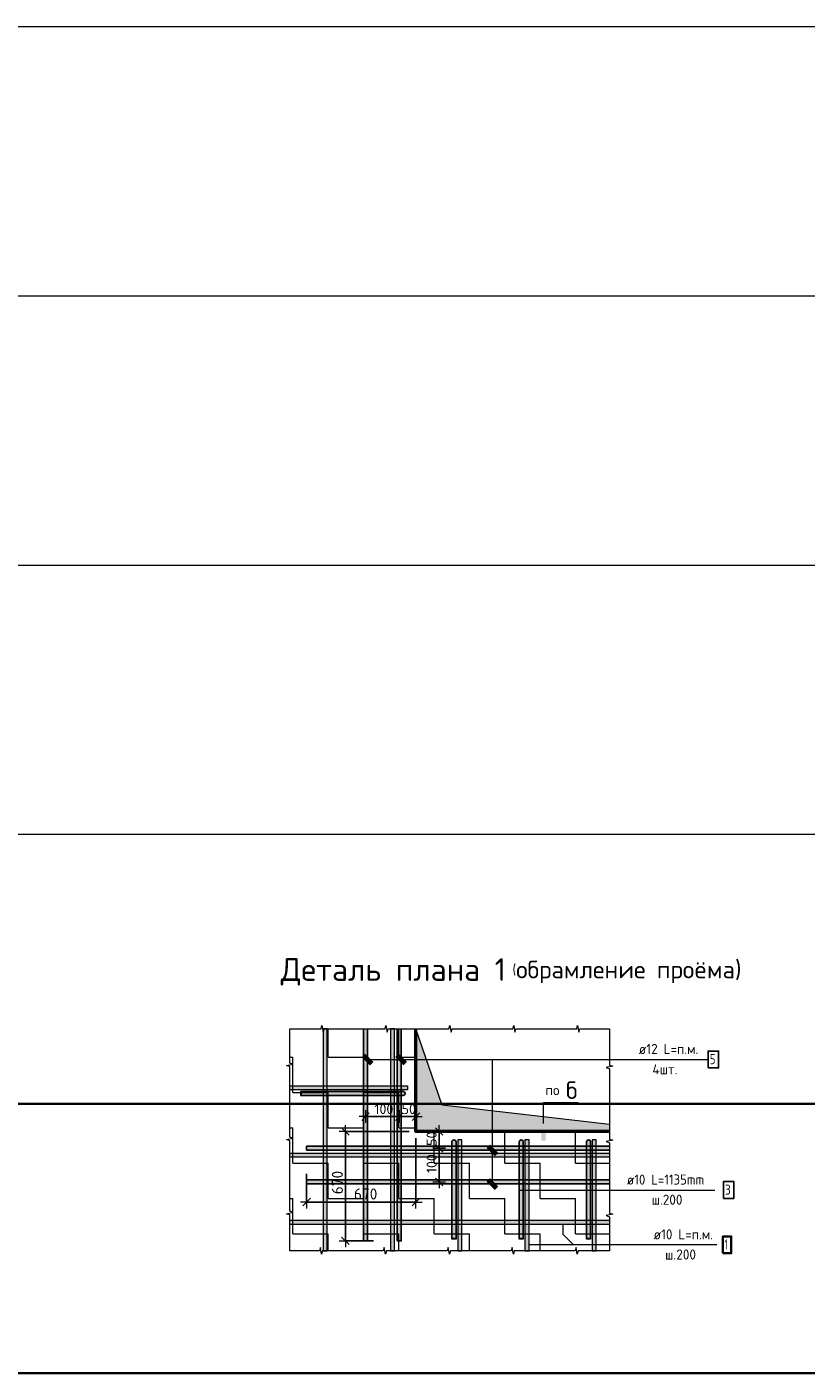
# Model space of a CAD drawing. Header units: metres. Extents: x -38 to 99, y -15 to 21.
# Tile 43 of 48: x 73.02 to 75.34, y 7.67 to 11.67. Entities that reach past the tile are written whole.
import ezdxf

# ---------------------------------------------------------------- set-up
doc = ezdxf.new("R2010")
doc.units = ezdxf.units.M
doc.header["$PDMODE"] = 65
doc.layers.add('XR$4$_3898', color=7, linetype='Continuous')
for name, color, linetype, lineweight in [('XR$4$Арм. стержнями нижней зоны', 180, 'Continuous', 35), ('XR$4$Арм.стержн. Арматура края', 96, 'Continuous', 35), ('XR$4$Арм.стержн. Доп. арматура', 180, 'Continuous', 35), ('XR$4$Размерная линия_ общее', 7, 'Continuous', 13), ('XR$4$Текст_ общее_1', 7, 'Continuous', 13)]:
    doc.layers.add(name, color=color, linetype=linetype, lineweight=lineweight)
doc.styles.add('ISOCPEUR', font='txt')
doc.dimstyles.new('DIMSTYLE_14', dxfattribs={"dimtxt": 0.033, "dimasz": 0.0375, "dimexe": 0, "dimexo": 0, "dimgap": 0.0165, "dimtad": 2, "dimdec": 0, "dimlfac": 1000, "dimrnd": 1, "dimzin": 12, "dimdsep": 46, "dimtxsty": 'ISOCPEUR', "dimblk1": 'ALL_ML_STRICH', "dimblk2": 'ALL_ML_STRICH', "dimsah": 1, "dimcen": 0, "dimclrd": 7, "dimclre": 256, "dimclrt": 7, "dimadec": 0, "dimazin": 0, "dimtfac": 1, "dimtdec": 0, "dimtix": 1, "dimtmove": 2, "dimatfit": 3, "dimfxl": 0, "dimtzin": 0, "dimlwd": 0, "dimlwe": -3, "dimarcsym": 0})
doc.dimstyles.new('DIMSTYLE_23', dxfattribs={"dimtxt": 0.03, "dimasz": 0.0375, "dimexe": 0, "dimexo": 1e-06, "dimgap": 0.015, "dimtad": 2, "dimdec": 0, "dimlfac": 1000, "dimrnd": 1, "dimzin": 12, "dimdsep": 46, "dimtxsty": 'ISOCPEUR', "dimblk1": 'ALL_ML_STRICH', "dimblk2": 'ALL_ML_STRICH', "dimsah": 1, "dimcen": 0, "dimse1": 1, "dimse2": 1, "dimclrd": 7, "dimclre": 256, "dimclrt": 7, "dimadec": 0, "dimazin": 0, "dimtfac": 1, "dimtdec": 0, "dimtix": 1, "dimtmove": 2, "dimatfit": 3, "dimfxl": 0, "dimtvp": 1.2, "dimtzin": 0, "dimlwd": 0, "dimlwe": -3, "dimarcsym": 0})
doc.dimstyles.new('DIMSTYLE_24', dxfattribs={"dimtxt": 0.03, "dimasz": 0.0375, "dimexe": 0, "dimexo": 1e-06, "dimgap": 0.015, "dimtad": 2, "dimdec": 0, "dimlfac": 1000, "dimrnd": 1, "dimzin": 12, "dimdsep": 46, "dimtxsty": 'ISOCPEUR', "dimblk1": 'ALL_ML_STRICH', "dimblk2": 'ALL_ML_STRICH', "dimsah": 1, "dimcen": 0, "dimse1": 1, "dimse2": 1, "dimclrd": 7, "dimclre": 256, "dimclrt": 7, "dimadec": 0, "dimazin": 0, "dimtfac": 1, "dimtdec": 0, "dimtix": 1, "dimtmove": 2, "dimatfit": 3, "dimfxl": 0, "dimtzin": 0, "dimlwd": 0, "dimlwe": -3, "dimarcsym": 0})
doc.dimstyles.new('DIMSTYLE_25', dxfattribs={"dimtxt": 0.03, "dimasz": 0.0375, "dimexe": 0, "dimexo": 1e-06, "dimgap": 0.015, "dimtad": 2, "dimdec": 0, "dimlfac": 1000, "dimrnd": 1, "dimzin": 12, "dimdsep": 46, "dimtxsty": 'ISOCPEUR', "dimblk1": 'ALL_ML_STRICH', "dimblk2": 'ALL_ML_STRICH', "dimsah": 1, "dimcen": 0, "dimse1": 1, "dimse2": 1, "dimclrd": 7, "dimclre": 256, "dimclrt": 7, "dimadec": 0, "dimazin": 0, "dimtfac": 1, "dimtdec": 0, "dimtix": 1, "dimtmove": 2, "dimatfit": 3, "dimfxl": 0, "dimtvp": 1.2, "dimtzin": 0, "dimlwd": 0, "dimlwe": -3, "dimarcsym": 0})
doc.dimstyles.new('DIMSTYLE_26', dxfattribs={"dimtxt": 0.03, "dimasz": 0.0375, "dimexe": 0, "dimexo": 1e-06, "dimgap": 0.015, "dimtad": 2, "dimdec": 0, "dimlfac": 1000, "dimrnd": 1, "dimzin": 12, "dimdsep": 46, "dimtxsty": 'ISOCPEUR', "dimblk1": 'ALL_ML_STRICH', "dimblk2": 'ALL_ML_STRICH', "dimsah": 1, "dimcen": 0, "dimse1": 1, "dimse2": 1, "dimclrd": 7, "dimclre": 256, "dimclrt": 7, "dimadec": 0, "dimazin": 0, "dimtfac": 1, "dimtdec": 0, "dimtix": 1, "dimtmove": 2, "dimatfit": 3, "dimfxl": 0, "dimtzin": 0, "dimlwd": 0, "dimlwe": -3, "dimarcsym": 0})

# ---------------------------------------------------------------- blocks, each defined once
blk = doc.blocks.new('СЛОЖНЫЙ_ОБЪЕКТ_12')
at = {"linetype": 'Continuous', "lineweight": 13, "transparency": 33554687}
blk.add_hatch(color=7, dxfattribs=at).paths.add_polyline_path([(74.1174, 8.0346), (74.1174, 8.6946), (74.1054, 8.6946), (74.1054, 8.0346)])
at = {"color": 7, "linetype": 'Continuous', "lineweight": 13, "transparency": 33554687}
blk.add_lwpolyline([(74.1174, 8.0346), (74.1174, 8.6946), (74.1054, 8.6946), (74.1054, 8.0346), (74.1174, 8.0346)], close=True, dxfattribs=at)
blk = doc.blocks.new('СЛОЖНЫЙ_ОБЪЕКТ_13')
at = {"linetype": 'Continuous', "lineweight": 13, "transparency": 33554687}
blk.add_hatch(color=7, dxfattribs=at).paths.add_polyline_path([(73.9174, 8.0346), (73.9174, 8.6946), (73.9054, 8.6946), (73.9054, 8.0346)])
at = {"color": 7, "linetype": 'Continuous', "lineweight": 13, "transparency": 33554687}
blk.add_lwpolyline([(73.9174, 8.0346), (73.9174, 8.6946), (73.9054, 8.6946), (73.9054, 8.0346), (73.9174, 8.0346)], close=True, dxfattribs=at)
blk = doc.blocks.new('ЭЛЕМЕНТ_УЗОРА_6')
at = {"color": 7, "linetype": 'Continuous', "lineweight": 13, "transparency": 33554687}
for p, q in [((73.8064, 8.6946), (73.8064, 8.6946)), ((74.7564, 8.6946), (74.7564, 8.6946)), ((73.8064, 8.0346), (73.8064, 8.0346)), ((74.7564, 8.0346), (74.7564, 8.0346)), ((74.7564, 8.0346), (74.7564, 8.0346))]:
    blk.add_line(p, q, dxfattribs=at)
for points in [[(73.8064, 8.4746), (73.8064, 8.5822), (73.7964, 8.5853), (73.8164, 8.5894), (73.8064, 8.593), (73.8064, 8.6946), (73.8064, 8.6946)], [(73.8064, 8.6946), (73.8993, 8.6946), (73.9019, 8.7046), (73.9056, 8.6846), (73.9086, 8.6946), (73.9964, 8.6946)], [(73.9964, 8.6946), (74.0893, 8.6946), (74.0919, 8.7046), (74.0956, 8.6846), (74.0986, 8.6946), (74.1864, 8.6946)], [(74.1864, 8.6946), (74.2793, 8.6946), (74.2819, 8.7046), (74.2856, 8.6846), (74.2886, 8.6946), (74.3764, 8.6946)], [(74.3764, 8.6946), (74.4693, 8.6946), (74.4719, 8.7046), (74.4756, 8.6846), (74.4786, 8.6946), (74.5664, 8.6946)], [(74.5664, 8.6946), (74.6593, 8.6946), (74.6619, 8.7046), (74.6656, 8.6846), (74.6686, 8.6946), (74.7564, 8.6946)], [(74.7564, 8.6946), (74.7564, 8.6946), (74.7564, 8.587), (74.7664, 8.5839), (74.7464, 8.5798), (74.7564, 8.5762), (74.7564, 8.4746)], [(73.8064, 8.2546), (73.8064, 8.3622), (73.7964, 8.3653), (73.8164, 8.3694), (73.8064, 8.373), (73.8064, 8.4746)], [(74.7564, 8.4746), (74.7564, 8.367), (74.7664, 8.3639), (74.7464, 8.3598), (74.7564, 8.3562), (74.7564, 8.2546)], [(73.8064, 8.0346), (73.8064, 8.0346), (73.8064, 8.1422), (73.7964, 8.1453), (73.8164, 8.1494), (73.8064, 8.153), (73.8064, 8.2546)], [(74.7564, 8.2546), (74.7564, 8.147), (74.7664, 8.1439), (74.7464, 8.1398), (74.7564, 8.1362), (74.7564, 8.0346)], [(73.9964, 8.0346), (73.9035, 8.0346), (73.9008, 8.0246), (73.8972, 8.0446), (73.8942, 8.0346), (73.8064, 8.0346)], [(74.1864, 8.0346), (74.0935, 8.0346), (74.0908, 8.0246), (74.0872, 8.0446), (74.0842, 8.0346), (73.9964, 8.0346)], [(74.3764, 8.0346), (74.2835, 8.0346), (74.2808, 8.0246), (74.2772, 8.0446), (74.2742, 8.0346), (74.1864, 8.0346)], [(74.5664, 8.0346), (74.4735, 8.0346), (74.4708, 8.0246), (74.4672, 8.0446), (74.4642, 8.0346), (74.3764, 8.0346)], [(74.7564, 8.0346), (74.6635, 8.0346), (74.6608, 8.0246), (74.6572, 8.0446), (74.6542, 8.0346), (74.5664, 8.0346)]]:
    blk.add_lwpolyline(points, dxfattribs=at)
blk = doc.blocks.new('СЛОЖНЫЙ_ОБЪЕКТ_14')
at = {"linetype": 'Continuous', "lineweight": 13, "transparency": 33554687}
blk.add_hatch(color=7, dxfattribs=at).paths.add_polyline_path([(73.8064, 8.3256), (74.7564, 8.3256), (74.7564, 8.3136), (73.8064, 8.3136)], flags=16)
at = {"color": 7, "linetype": 'Continuous', "lineweight": 13, "transparency": 33554687}
blk.add_lwpolyline([(73.8064, 8.3256), (74.7564, 8.3256), (74.7564, 8.3136), (73.8064, 8.3136), (73.8064, 8.3256)], close=True, dxfattribs=at)
blk = doc.blocks.new('СЛОЖНЫЙ_ОБЪЕКТ_15')
at = {"linetype": 'Continuous', "lineweight": 13, "transparency": 33554687}
blk.add_hatch(color=7, dxfattribs=at).paths.add_polyline_path([(73.8064, 8.1256), (74.7564, 8.1256), (74.7564, 8.1136), (73.8064, 8.1136)], flags=16)
at = {"color": 7, "linetype": 'Continuous', "lineweight": 13, "transparency": 33554687}
blk.add_lwpolyline([(73.8064, 8.1256), (74.7564, 8.1256), (74.7564, 8.1136), (73.8064, 8.1136), (73.8064, 8.1256)], close=True, dxfattribs=at)
blk = doc.blocks.new('СЛОЖНЫЙ_ОБЪЕКТ_16')
at = {"linetype": 'Continuous', "lineweight": 25, "transparency": 33554687}
blk.add_hatch(color=8, dxfattribs=at).paths.add_polyline_path([(73.8564, 8.3336), (74.7564, 8.3336), (74.7564, 8.3456), (73.8564, 8.3456)])
at = {"color": 7, "linetype": 'Continuous', "lineweight": 25, "transparency": 33554687}
blk.add_line((73.8564, 8.3336), (74.7564, 8.3336), dxfattribs=at)
blk.add_lwpolyline([(74.7564, 8.3456), (73.8564, 8.3456), (73.8564, 8.3336)], dxfattribs=at)
blk = doc.blocks.new('СЛОЖНЫЙ_ОБЪЕКТ_17')
at = {"linetype": 'Continuous', "lineweight": 25, "true_color": 0x5f5f5f, "transparency": 33554687}
blk.add_hatch(color=251, dxfattribs=at).paths.add_polyline_path([(74.1254, 8.0646), (74.1254, 8.6946), (74.1374, 8.6946), (74.1374, 8.0646)], flags=16)
at = {"color": 7, "linetype": 'Continuous', "lineweight": 25, "transparency": 33554687}
blk.add_line((74.1254, 8.0646), (74.1254, 8.6946), dxfattribs=at)
blk.add_lwpolyline([(74.1374, 8.6946), (74.1374, 8.0646), (74.1254, 8.0646)], dxfattribs=at)
blk = doc.blocks.new('СЛОЖНЫЙ_ОБЪЕКТ_18')
at = {"linetype": 'Continuous', "lineweight": 13, "true_color": 0xc5c5c5, "transparency": 33554687}
for points in [[(73.8404, 8.4966), (73.8404, 8.5086), (73.8384, 8.5086), (73.8384, 8.4966)], [(74.1458, 8.4971), (74.1469, 8.4977), (74.1478, 8.4986), (74.1486, 8.4996), (74.1491, 8.5007), (74.1493, 8.502), (74.1493, 8.5032), (74.1491, 8.5045), (74.1486, 8.5056), (74.1478, 8.5066), (74.1469, 8.5075), (74.1458, 8.5081), (74.1446, 8.5085), (74.1434, 8.5086), (73.8404, 8.5086), (73.8404, 8.4966), (74.1434, 8.4966), (74.1446, 8.4967)]]:
    blk.add_hatch(color=9, dxfattribs=at).paths.add_polyline_path(points)
at = {"color": 7, "linetype": 'Continuous', "lineweight": 13, "transparency": 33554687}
blk.add_lwpolyline([(73.8404, 8.4966), (73.8404, 8.5086), (73.8384, 8.5086), (73.8384, 8.4966), (73.8404, 8.4966)], close=True, dxfattribs=at)
at = {"color": 7, "linetype": 'Continuous', "lineweight": 25, "transparency": 33554687}
blk.add_lwpolyline([(74.1434, 8.5086), (73.8404, 8.5086), (73.8404, 8.4966), (74.1434, 8.4966)], dxfattribs=at)
blk.add_arc((74.1434, 8.5026), 0.006, 270, 90, dxfattribs=at)
blk = doc.blocks.new('СЛОЖНЫЙ_ОБЪЕКТ_19')
at = {"linetype": 'Continuous', "lineweight": 13, "transparency": 33554687}
blk.add_hatch(color=7, dxfattribs=at).paths.add_polyline_path([(73.8064, 8.5256), (74.1564, 8.5256), (74.1564, 8.5136), (73.8064, 8.5136)], flags=16)
at = {"color": 7, "linetype": 'Continuous', "lineweight": 13, "transparency": 33554687}
blk.add_lwpolyline([(73.8064, 8.5256), (74.1564, 8.5256), (74.1564, 8.5136), (73.8064, 8.5136), (73.8064, 8.5256)], close=True, dxfattribs=at)
blk = doc.blocks.new('СЛОЖНЫЙ_ОБЪЕКТ_20')
at = {"linetype": 'Continuous', "lineweight": 13, "true_color": 0xc5c5c5, "transparency": 33554687}
for points in [[(74.2889, 8.361), (74.2895, 8.3621), (74.2904, 8.3631), (74.2914, 8.3638), (74.2925, 8.3643), (74.2938, 8.3646), (74.295, 8.3646), (74.2962, 8.3643), (74.2974, 8.3638), (74.2984, 8.3631), (74.2992, 8.3621), (74.2999, 8.361), (74.3002, 8.3598), (74.3004, 8.3586), (74.3004, 8.0716), (74.2884, 8.0716), (74.2884, 8.3586), (74.2885, 8.3598)], [(74.2884, 8.0716), (74.3004, 8.0716), (74.3004, 8.0696), (74.2884, 8.0696)]]:
    blk.add_hatch(color=9, dxfattribs=at).paths.add_polyline_path(points, flags=16)
at = {"color": 7, "linetype": 'Continuous', "lineweight": 25, "transparency": 33554687}
blk.add_lwpolyline([(74.3004, 8.3586), (74.3004, 8.0716), (74.2884, 8.0716), (74.2884, 8.3586)], dxfattribs=at)
at = {"color": 7, "linetype": 'Continuous', "lineweight": 13, "transparency": 33554687}
blk.add_lwpolyline([(74.2884, 8.0716), (74.3004, 8.0716), (74.3004, 8.0696), (74.2884, 8.0696), (74.2884, 8.0716)], close=True, dxfattribs=at)
at = {"color": 7, "linetype": 'Continuous', "lineweight": 25, "transparency": 33554687}
blk.add_arc((74.2944, 8.3586), 0.006, 0, 180, dxfattribs=at)
blk = doc.blocks.new('СЛОЖНЫЙ_ОБЪЕКТ_21')
at = {"linetype": 'Continuous', "lineweight": 13, "true_color": 0xc5c5c5, "transparency": 33554687}
for points in [[(74.4889, 8.361), (74.4895, 8.3621), (74.4904, 8.3631), (74.4914, 8.3638), (74.4925, 8.3643), (74.4938, 8.3646), (74.495, 8.3646), (74.4962, 8.3643), (74.4974, 8.3638), (74.4984, 8.3631), (74.4992, 8.3621), (74.4999, 8.361), (74.5002, 8.3598), (74.5004, 8.3586), (74.5004, 8.0716), (74.4884, 8.0716), (74.4884, 8.3586), (74.4885, 8.3598)], [(74.4884, 8.0716), (74.5004, 8.0716), (74.5004, 8.0696), (74.4884, 8.0696)]]:
    blk.add_hatch(color=9, dxfattribs=at).paths.add_polyline_path(points, flags=16)
at = {"color": 7, "linetype": 'Continuous', "lineweight": 25, "transparency": 33554687}
blk.add_lwpolyline([(74.5004, 8.3586), (74.5004, 8.0716), (74.4884, 8.0716), (74.4884, 8.3586)], dxfattribs=at)
at = {"color": 7, "linetype": 'Continuous', "lineweight": 13, "transparency": 33554687}
blk.add_lwpolyline([(74.4884, 8.0716), (74.5004, 8.0716), (74.5004, 8.0696), (74.4884, 8.0696), (74.4884, 8.0716)], close=True, dxfattribs=at)
at = {"color": 7, "linetype": 'Continuous', "lineweight": 25, "transparency": 33554687}
blk.add_arc((74.4944, 8.3586), 0.006, 0, 180, dxfattribs=at)
blk = doc.blocks.new('СЛОЖНЫЙ_ОБЪЕКТ_22')
at = {"linetype": 'Continuous', "lineweight": 13, "transparency": 33554687}
blk.add_hatch(color=7, dxfattribs=at).paths.add_polyline_path([(74.3174, 8.0346), (74.3174, 8.3646), (74.3054, 8.3646), (74.3054, 8.0346)])
at = {"color": 7, "linetype": 'Continuous', "lineweight": 13, "transparency": 33554687}
blk.add_lwpolyline([(74.3174, 8.0346), (74.3174, 8.3646), (74.3054, 8.3646), (74.3054, 8.0346), (74.3174, 8.0346)], close=True, dxfattribs=at)
blk = doc.blocks.new('СЛОЖНЫЙ_ОБЪЕКТ_23')
at = {"linetype": 'Continuous', "lineweight": 13, "transparency": 33554687}
blk.add_hatch(color=7, dxfattribs=at).paths.add_polyline_path([(74.5174, 8.0346), (74.5174, 8.3646), (74.5054, 8.3646), (74.5054, 8.0346)])
at = {"color": 7, "linetype": 'Continuous', "lineweight": 13, "transparency": 33554687}
blk.add_lwpolyline([(74.5174, 8.0346), (74.5174, 8.3646), (74.5054, 8.3646), (74.5054, 8.0346), (74.5174, 8.0346)], close=True, dxfattribs=at)
blk = doc.blocks.new('СЛОЖНЫЙ_ОБЪЕКТ_24')
at = {"linetype": 'Continuous', "lineweight": 13, "true_color": 0xc5c5c5, "transparency": 33554687}
for points in [[(74.6889, 8.361), (74.6895, 8.3621), (74.6904, 8.3631), (74.6914, 8.3638), (74.6925, 8.3643), (74.6938, 8.3646), (74.695, 8.3646), (74.6962, 8.3643), (74.6974, 8.3638), (74.6984, 8.3631), (74.6992, 8.3621), (74.6999, 8.361), (74.7002, 8.3598), (74.7004, 8.3586), (74.7004, 8.0716), (74.6884, 8.0716), (74.6884, 8.3586), (74.6885, 8.3598)], [(74.6884, 8.0716), (74.7004, 8.0716), (74.7004, 8.0696), (74.6884, 8.0696)]]:
    blk.add_hatch(color=9, dxfattribs=at).paths.add_polyline_path(points, flags=16)
at = {"color": 7, "linetype": 'Continuous', "lineweight": 25, "transparency": 33554687}
blk.add_lwpolyline([(74.7004, 8.3586), (74.7004, 8.0716), (74.6884, 8.0716), (74.6884, 8.3586)], dxfattribs=at)
at = {"color": 7, "linetype": 'Continuous', "lineweight": 13, "transparency": 33554687}
blk.add_lwpolyline([(74.6884, 8.0716), (74.7004, 8.0716), (74.7004, 8.0696), (74.6884, 8.0696), (74.6884, 8.0716)], close=True, dxfattribs=at)
at = {"color": 7, "linetype": 'Continuous', "lineweight": 25, "transparency": 33554687}
blk.add_arc((74.6944, 8.3586), 0.006, 0, 180, dxfattribs=at)
blk = doc.blocks.new('СЛОЖНЫЙ_ОБЪЕКТ_25')
at = {"linetype": 'Continuous', "lineweight": 13, "transparency": 33554687}
blk.add_hatch(color=7, dxfattribs=at).paths.add_polyline_path([(74.7174, 8.0346), (74.7174, 8.3646), (74.7054, 8.3646), (74.7054, 8.0346)])
at = {"color": 7, "linetype": 'Continuous', "lineweight": 13, "transparency": 33554687}
blk.add_lwpolyline([(74.7174, 8.0346), (74.7174, 8.3646), (74.7054, 8.3646), (74.7054, 8.0346), (74.7174, 8.0346)], close=True, dxfattribs=at)
blk = doc.blocks.new('СЛОЖНЫЙ_ОБЪЕКТ_26')
at = {"linetype": 'Continuous', "lineweight": 25, "true_color": 0x5f5f5f, "transparency": 33554687}
blk.add_hatch(color=251, dxfattribs=at).paths.add_polyline_path([(74.0254, 8.0646), (74.0254, 8.6946), (74.0374, 8.6946), (74.0374, 8.0646)], flags=16)
at = {"color": 7, "linetype": 'Continuous', "lineweight": 25, "transparency": 33554687}
blk.add_line((74.0254, 8.0646), (74.0254, 8.6946), dxfattribs=at)
blk.add_lwpolyline([(74.0374, 8.6946), (74.0374, 8.0646), (74.0254, 8.0646)], dxfattribs=at)
blk = doc.blocks.new('СЛОЖНЫЙ_ОБЪЕКТ_27')
at = {"linetype": 'Continuous', "lineweight": 25, "transparency": 33554687}
blk.add_hatch(color=8, dxfattribs=at).paths.add_polyline_path([(73.8564, 8.2336), (74.7564, 8.2336), (74.7564, 8.2456), (73.8564, 8.2456)])
at = {"color": 7, "linetype": 'Continuous', "lineweight": 25, "transparency": 33554687}
blk.add_line((73.8564, 8.2336), (74.7564, 8.2336), dxfattribs=at)
blk.add_lwpolyline([(74.7564, 8.2456), (73.8564, 8.2456), (73.8564, 8.2336)], dxfattribs=at)
blk = doc.blocks.new('ALL_ML_STRICH')
at = {"color": 0, "linetype": 'ByBlock', "lineweight": -2}
for p, q in [((-1, 0), (0.5, 0)), ((-0.3, -0.3), (0.3, 0.3)), ((0, -0.5), (0, 0.5))]:
    blk.add_line(p, q, dxfattribs=at)
blk = doc.blocks.new('*D180')
at = {"layer": 'DEFPOINTS', "color": 7, "linetype": 'Continuous', "lineweight": 13, "transparency": 33554687}
for p in [(74.2236, 8.3896), (74.2503, 8.3896), (74.2214, 8.3396)]:
    blk.add_point(p, dxfattribs=at)
at = {"layer": 'XR$4$Размерная линия_ общее', "color": 7, "linetype": 'Continuous', "lineweight": -2, "transparency": 33554687}
blk.add_line((74.2503, 8.3896), (74.2503, 8.3396), dxfattribs=at)
at = {"layer": 'XR$4$Размерная линия_ общее', "color": 7, "linetype": 'Continuous', "lineweight": 13, "transparency": 33554687, "xscale": 0.0375, "yscale": 0.0375, "zscale": 0.0375}
for p, rotation in [((74.2503, 8.3896), 90), ((74.2503, 8.3396), 270)]:
    blk.add_blockref('ALL_ML_STRICH', p, dxfattribs=dict(at, rotation=rotation))
at = {"layer": 'XR$4$Размерная линия_ общее', "color": 7, "linetype": 'Continuous', "lineweight": 13, "transparency": 33554687, "insert": (74.2278, 8.3682), "char_height": 0.03, "width": 0.06, "attachment_point": 5, "rotation": 90, "style": 'ISOCPEUR'}
blk.add_mtext('\\A1;{50}', dxfattribs=at)
blk = doc.blocks.new('*D181')
at = {"layer": 'DEFPOINTS', "color": 7, "linetype": 'Continuous', "lineweight": 13, "transparency": 33554687}
for p in [(74.2214, 8.3396), (74.2503, 8.3396), (74.2236, 8.2396)]:
    blk.add_point(p, dxfattribs=at)
at = {"layer": 'XR$4$Размерная линия_ общее', "color": 7, "linetype": 'Continuous', "lineweight": -2, "transparency": 33554687}
blk.add_line((74.2503, 8.3396), (74.2503, 8.2396), dxfattribs=at)
at = {"layer": 'XR$4$Размерная линия_ общее', "color": 7, "linetype": 'Continuous', "lineweight": 13, "transparency": 33554687, "xscale": 0.0375, "yscale": 0.0375, "zscale": 0.0375}
for p, rotation in [((74.2503, 8.3396), 90), ((74.2503, 8.2396), 270)]:
    blk.add_blockref('ALL_ML_STRICH', p, dxfattribs=dict(at, rotation=rotation))
at = {"layer": 'XR$4$Размерная линия_ общее', "color": 7, "linetype": 'Continuous', "lineweight": 13, "transparency": 33554687, "insert": (74.2278, 8.2941), "char_height": 0.03, "width": 0.09, "attachment_point": 5, "rotation": 90, "style": 'ISOCPEUR'}
blk.add_mtext('\\A1;{100}', dxfattribs=at)
blk = doc.blocks.new('*D182')
at = {"layer": 'DEFPOINTS', "color": 7, "linetype": 'Continuous', "lineweight": 13, "transparency": 33554687}
for p in [(74.1314, 8.4706), (74.1814, 8.4729), (74.1814, 8.4337)]:
    blk.add_point(p, dxfattribs=at)
at = {"layer": 'XR$4$Размерная линия_ общее', "color": 7, "linetype": 'Continuous', "lineweight": -2, "transparency": 33554687}
blk.add_line((74.1814, 8.4337), (74.1314, 8.4337), dxfattribs=at)
at = {"layer": 'XR$4$Размерная линия_ общее', "color": 7, "linetype": 'Continuous', "lineweight": 13, "transparency": 33554687, "xscale": 0.0375, "yscale": 0.0375, "zscale": 0.0375}
for p, rotation in [((74.1314, 8.4337), 180), ((74.1814, 8.4337), 360)]:
    blk.add_blockref('ALL_ML_STRICH', p, dxfattribs=dict(at, rotation=rotation))
at = {"layer": 'XR$4$Размерная линия_ общее', "color": 7, "linetype": 'Continuous', "lineweight": 13, "transparency": 33554687, "insert": (74.16, 8.4562), "char_height": 0.03, "width": 0.06, "attachment_point": 5, "style": 'ISOCPEUR'}
blk.add_mtext('\\A1;{50}', dxfattribs=at)
blk = doc.blocks.new('*D183')
at = {"layer": 'DEFPOINTS', "color": 7, "linetype": 'Continuous', "lineweight": 13, "transparency": 33554687}
for p in [(74.0314, 8.4695), (74.1314, 8.4706), (74.1314, 8.4337)]:
    blk.add_point(p, dxfattribs=at)
at = {"layer": 'XR$4$Размерная линия_ общее', "color": 7, "linetype": 'Continuous', "lineweight": -2, "transparency": 33554687}
blk.add_line((74.1314, 8.4337), (74.0314, 8.4337), dxfattribs=at)
at = {"layer": 'XR$4$Размерная линия_ общее', "color": 7, "linetype": 'Continuous', "lineweight": 13, "transparency": 33554687, "xscale": 0.0375, "yscale": 0.0375, "zscale": 0.0375}
for p, rotation in [((74.0314, 8.4337), 180), ((74.1314, 8.4337), 360)]:
    blk.add_blockref('ALL_ML_STRICH', p, dxfattribs=dict(at, rotation=rotation))
at = {"layer": 'XR$4$Размерная линия_ общее', "color": 7, "linetype": 'Continuous', "lineweight": 13, "transparency": 33554687, "insert": (74.0859, 8.4562), "char_height": 0.03, "width": 0.09, "attachment_point": 5, "style": 'ISOCPEUR'}
blk.add_mtext('\\A1;{100}', dxfattribs=at)
blk = doc.blocks.new('*D214')
at = {"layer": 'DEFPOINTS', "color": 7, "linetype": 'Continuous', "lineweight": 13, "transparency": 33554687}
for p in [(74.1814, 8.3896), (73.9717, 8.0646), (74.0754, 8.0646)]:
    blk.add_point(p, dxfattribs=at)
at = {"layer": 'XR$4$Размерная линия_ общее', "color": 253, "linetype": 'Continuous', "lineweight": -2, "true_color": 0xa0a0a0, "transparency": 33554687}
for p, q in [((74.1614, 8.3896), (73.9717, 8.3896)), ((74.0554, 8.0646), (73.9717, 8.0646))]:
    blk.add_line(p, q, dxfattribs=at)
at = {"layer": 'XR$4$Размерная линия_ общее', "color": 7, "linetype": 'Continuous', "lineweight": -2, "transparency": 33554687}
blk.add_line((73.9717, 8.0646), (73.9717, 8.3896), dxfattribs=at)
at = {"layer": 'XR$4$Размерная линия_ общее', "color": 7, "linetype": 'Continuous', "lineweight": 13, "transparency": 33554687, "xscale": 0.0375, "yscale": 0.0375, "zscale": 0.0375}
for p, rotation in [((73.9717, 8.3896), 90), ((73.9717, 8.0646), 270)]:
    blk.add_blockref('ALL_ML_STRICH', p, dxfattribs=dict(at, rotation=rotation))
at = {"layer": 'XR$4$Размерная линия_ общее', "color": 7, "linetype": 'Continuous', "lineweight": 13, "transparency": 33554687, "insert": (73.9312, 8.2031), "char_height": 0.033, "width": 0.00165, "attachment_point": 1, "rotation": 90, "line_spacing_factor": 0.60241, "style": 'ISOCPEUR'}
blk.add_mtext('670', dxfattribs=at)
blk = doc.blocks.new('*D215')
at = {"layer": 'DEFPOINTS', "color": 7, "linetype": 'Continuous', "lineweight": 13, "transparency": 33554687}
for p in [(74.1814, 8.3896), (73.8564, 8.2836), (73.8564, 8.1799)]:
    blk.add_point(p, dxfattribs=at)
at = {"layer": 'XR$4$Размерная линия_ общее', "color": 253, "linetype": 'Continuous', "lineweight": -2, "true_color": 0xa0a0a0, "transparency": 33554687}
for p, q in [((74.1814, 8.3696), (74.1814, 8.1799)), ((73.8564, 8.2636), (73.8564, 8.1799))]:
    blk.add_line(p, q, dxfattribs=at)
at = {"layer": 'XR$4$Размерная линия_ общее', "color": 7, "linetype": 'Continuous', "lineweight": -2, "transparency": 33554687}
blk.add_line((73.8564, 8.1799), (74.1814, 8.1799), dxfattribs=at)
at = {"layer": 'XR$4$Размерная линия_ общее', "color": 7, "linetype": 'Continuous', "lineweight": 13, "transparency": 33554687, "xscale": 0.0375, "yscale": 0.0375, "zscale": 0.0375, "rotation": 180}
blk.add_blockref('ALL_ML_STRICH', (73.8564, 8.1799), dxfattribs=at)
at = {"layer": 'XR$4$Размерная линия_ общее', "color": 7, "linetype": 'Continuous', "lineweight": 13, "transparency": 33554687, "xscale": 0.0375, "yscale": 0.0375, "zscale": 0.0375}
blk.add_blockref('ALL_ML_STRICH', (74.1814, 8.1799), dxfattribs=at)
at = {"layer": 'XR$4$Размерная линия_ общее', "color": 7, "linetype": 'Continuous', "lineweight": 13, "transparency": 33554687, "insert": (73.9969, 8.2204), "char_height": 0.033, "width": 0.00165, "attachment_point": 1, "line_spacing_factor": 0.60241, "style": 'ISOCPEUR'}
blk.add_mtext('670', dxfattribs=at)

msp = doc.modelspace()

# ---------------------------------------------------------------- hatches: boundary and pattern name
at = {"linetype": 'Continuous', "lineweight": 13, "transparency": 33554687}
h = msp.add_hatch(dxfattribs=at)
h.set_pattern_fill('____', scale=0.105, style=0, pattern_type=2)
h.set_pattern_definition([(0, (0.21, 0.21), (0.105, 0.105), [0.105, -0.105]), (90, (0.21, 0.21), (-0.105, 0.105), [0.105, -0.105])])
h.paths.add_polyline_path([(73.8064, 8.6946), (73.8064, 8.0346), (74.7564, 8.0346), (74.7564, 8.3896), (74.1814, 8.3896), (74.1814, 8.6946)], flags=0)
at = {"linetype": 'Continuous', "lineweight": 13, "true_color": 0x696969, "transparency": 33554687}
msp.add_hatch(color=251, dxfattribs=at).paths.add_polyline_path([(74.7564, 8.4106), (74.2596, 8.4678), (74.1814, 8.6946), (74.1814, 8.3896), (74.7564, 8.3896)])
at = {"linetype": 'Continuous', "lineweight": 25, "true_color": 0x000000, "transparency": 33554687}
for points in [[(74.0551, 8.5965), (74.0303, 8.6212), (74.0197, 8.6106), (74.0445, 8.5859)], [(74.1551, 8.5965), (74.1303, 8.6212), (74.1197, 8.6106), (74.1445, 8.5859)], [(74.4014, 8.3513), (74.3908, 8.3407), (74.4155, 8.3159), (74.4261, 8.3265)], [(74.4014, 8.2513), (74.3908, 8.2407), (74.4155, 8.2159), (74.4261, 8.2265)]]:
    msp.add_hatch(color=18, dxfattribs=at).paths.add_polyline_path(points)
msp.add_hatch(color=18, dxfattribs=at).paths.add_polyline_path([(74.5669, 8.4111), (74.5669, 8.4107), (74.5669, 8.3619), (74.5544, 8.3619), (74.5544, 8.4107), (74.5544, 8.4111), (74.5545, 8.4114), (74.5546, 8.4118), (74.5548, 8.4122), (74.555, 8.4125), (74.5552, 8.4128), (74.5555, 8.413), (74.5559, 8.4132), (74.5562, 8.4134), (74.5566, 8.4135), (74.5569, 8.4136), (74.5573, 8.4136), (74.564, 8.4136), (74.5644, 8.4136), (74.5648, 8.4135), (74.5651, 8.4134), (74.5655, 8.4132), (74.5658, 8.413), (74.5661, 8.4128), (74.5663, 8.4125), (74.5665, 8.4122), (74.5667, 8.4118), (74.5668, 8.4114)], flags=16)

# ---------------------------------------------------------------- linework, layer by layer
at = {"color": 7, "linetype": 'Continuous', "lineweight": 13, "transparency": 33554687}
for p, q in [((86.4198, 11.6717), (67.9198, 11.6717)), ((86.4198, 10.8717), (67.9198, 10.8717)), ((86.4198, 10.0717), (67.9198, 10.0717)), ((86.4198, 9.2717), (67.9198, 9.2717)), ((74.0374, 8.6036), (75.0477, 8.6036)), ((74.4084, 8.2336), (74.4084, 8.6036)), ((86.4198, 8.4717), (67.9198, 8.4717)), ((74.5174, 8.0534), (75.0757, 8.0534))]:
    msp.add_line(p, q, dxfattribs=at)
at = {"color": 7, "linetype": 'Continuous', "lineweight": 35, "transparency": 33554687}
for p, q in [((67.9198, 8.4717), (86.4198, 8.4717)), ((67.9198, 7.6717), (86.4198, 7.6717))]:
    msp.add_line(p, q, dxfattribs=at)
at = {"color": 7, "linetype": 'Continuous', "lineweight": 13, "transparency": 33554687}
for points in [[(74.7564, 8.4106), (74.2596, 8.4678), (74.1814, 8.6946)], [(74.5607, 8.4136), (74.5607, 8.4756), (74.6635, 8.4756)], [(75.0692, 8.2143), (74.6603, 8.2143), (74.4884, 8.2143)], [(74.649, 8.0534), (74.6186, 8.0838), (74.6186, 8.1136)]]:
    msp.add_lwpolyline(points, dxfattribs=at)
at = {"layer": 'XR$4$_3898', "color": 7, "linetype": 'Continuous', "lineweight": 50, "transparency": 33554687}
msp.add_lwpolyline([(74.7564, 8.3896), (74.1814, 8.3896), (74.1814, 8.6946)], dxfattribs=at)
at = {"layer": 'XR$4$Арм. стержнями нижней зоны', "color": 7, "linetype": 'Continuous', "lineweight": 35, "transparency": 33554687}
msp.add_lwpolyline([(75.0935, 8.028), (75.1185, 8.028), (75.1185, 8.078), (75.0935, 8.078), (75.0935, 8.028)], dxfattribs=at)
at = {"layer": 'XR$4$Арм.стержн. Арматура края', "color": 7, "linetype": 'Continuous', "lineweight": 25, "transparency": 33554687}
msp.add_lwpolyline([(75.0953, 8.1907), (75.1263, 8.1907), (75.1263, 8.2407), (75.0953, 8.2407), (75.0953, 8.1907)], dxfattribs=at)
at = {"layer": 'XR$4$Арм.стержн. Доп. арматура', "color": 7, "linetype": 'Continuous', "lineweight": 25, "transparency": 33554687}
msp.add_lwpolyline([(75.0497, 8.5786), (75.0807, 8.5786), (75.0807, 8.6286), (75.0497, 8.6286), (75.0497, 8.5786)], dxfattribs=at)

# ---------------------------------------------------------------- block references
at = {"color": 7, "linetype": 'Continuous', "lineweight": 13, "transparency": 33554687}
for name in ['ЭЛЕМЕНТ_УЗОРА_6', 'СЛОЖНЫЙ_ОБЪЕКТ_13', 'СЛОЖНЫЙ_ОБЪЕКТ_12', 'СЛОЖНЫЙ_ОБЪЕКТ_19', 'СЛОЖНЫЙ_ОБЪЕКТ_18', 'СЛОЖНЫЙ_ОБЪЕКТ_20', 'СЛОЖНЫЙ_ОБЪЕКТ_22', 'СЛОЖНЫЙ_ОБЪЕКТ_21', 'СЛОЖНЫЙ_ОБЪЕКТ_23', 'СЛОЖНЫЙ_ОБЪЕКТ_24', 'СЛОЖНЫЙ_ОБЪЕКТ_25', 'СЛОЖНЫЙ_ОБЪЕКТ_14', 'СЛОЖНЫЙ_ОБЪЕКТ_15']:
    msp.add_blockref(name, (0, 0), dxfattribs=at)
at = {"color": 7, "linetype": 'Continuous', "lineweight": 25, "transparency": 33554687}
for name in ['СЛОЖНЫЙ_ОБЪЕКТ_26', 'СЛОЖНЫЙ_ОБЪЕКТ_17', 'СЛОЖНЫЙ_ОБЪЕКТ_16', 'СЛОЖНЫЙ_ОБЪЕКТ_27']:
    msp.add_blockref(name, (0, 0), dxfattribs=at)

# ---------------------------------------------------------------- texts
at = {"color": 7, "linetype": 'Continuous', "lineweight": 13, "transparency": 33554687, "insert": (74.6135, 8.5124), "char_height": 0.03, "width": 0.113724, "attachment_point": 5, "style": 'ISOCPEUR'}
msp.add_mtext('\\A1;{\\fISOCPEUR|i0|b0;\\H0.030000;\\W1.000000;\\C7;по \\H0.052500;б}\\P', dxfattribs=at)
at = {"layer": 'XR$4$Арм. стержнями нижней зоны', "color": 7, "linetype": 'Continuous', "lineweight": 25, "transparency": 33554687, "char_height": 0.03, "attachment_point": 7, "style": 'ISOCPEUR'}
for s, insert, width in [('\\W0.94;ø10 L=п.м.', (74.8875, 8.069), 0.199983), ('\\W0.56;1', (75.0985, 8.039), 0.023333), ('\\W0.95;ш.200 ', (74.922, 8.009), 0.1312)]:
    msp.add_mtext(s, dxfattribs=dict(at, insert=insert, width=width))
at = {"layer": 'XR$4$Арм.стержн. Арматура края', "color": 7, "linetype": 'Continuous', "lineweight": 25, "transparency": 33554687, "char_height": 0.03, "attachment_point": 7, "style": 'ISOCPEUR'}
for s, insert, width in [('\\W0.92;ø10 L=1135mm ', (74.8083, 8.2317), 0.280669), ('\\W0.95;ш.200 ', (74.8818, 8.1717), 0.1312), ('\\W0.78;3', (75.1003, 8.2017), 0.032641)]:
    msp.add_mtext(s, dxfattribs=dict(at, insert=insert, width=width))
at = {"layer": 'XR$4$Арм.стержн. Доп. арматура', "color": 7, "linetype": 'Continuous', "lineweight": 25, "transparency": 33554687, "char_height": 0.03, "attachment_point": 7, "style": 'ISOCPEUR'}
for s, insert, width in [('\\W0.94;ø12 L=п.м.', (74.8437, 8.6196), 0.199983), ('\\W0.78;5', (75.0547, 8.5896), 0.032641), ('\\W0.95;4шт. ', (74.8842, 8.5596), 0.119158)]:
    msp.add_mtext(s, dxfattribs=dict(at, insert=insert, width=width))
at = {"layer": 'XR$4$Текст_ общее_1', "color": 7, "linetype": 'Continuous', "lineweight": 13, "transparency": 33554687, "insert": (74.4643, 8.8638), "char_height": 0.0675, "width": 1.405568, "attachment_point": 5, "style": 'ISOCPEUR'}
msp.add_mtext('\\A1;{\\fISOCPEUR|i0|b0;\\H0.067500;\\W1.000000;\\C7;Деталь плана 1\\H0.030000; (\\H0.052500;обрамление проёма)}\\P', dxfattribs=at)

# ---------------------------------------------------------------- dimensions: what is measured, and where the dimension line sits
at = {"layer": 'XR$4$Размерная линия_ общее', "color": 7, "linetype": 'Continuous', "lineweight": 13, "transparency": 33554687}
for base, p1, p2, angle, dimstyle, picture, middle in [((74.0314, 8.4337), (74.1314, 8.4706), (74.0314, 8.4695), 180, 'DIMSTYLE_26', '*D183', (74.0859, 8.4562)), ((74.1314, 8.4337), (74.1814, 8.4729), (74.1314, 8.4706), 180, 'DIMSTYLE_25', '*D182', (74.16, 8.4562)), ((74.2503, 8.3396), (74.2236, 8.3896), (74.2214, 8.3396), 270, 'DIMSTYLE_23', '*D180', (74.2278, 8.3682)), ((74.2503, 8.2396), (74.2214, 8.3396), (74.2236, 8.2396), 270, 'DIMSTYLE_24', '*D181', (74.2278, 8.2941))]:
    dim = msp.add_linear_dim(base=base, p1=p1, p2=p2, angle=angle, dimstyle=dimstyle, override={"dimpost": '<>', "dimclrd": 7, "dimclre": 253, "dimclrt": 7, "dimlwd": 0, "dimlwe": 65533}, dxfattribs=at)
    dim.commit()
    dim.dimension.update_dxf_attribs({"geometry": picture, "text_midpoint": middle, "dimtype": 160})
dim = msp.add_linear_dim(base=(73.9717, 8.3896), p1=(74.0554, 8.0646), p2=(74.1614, 8.3896), angle=90, text='670', dimstyle='DIMSTYLE_14', override={"dimpost": '<>', "dimclrd": 7, "dimclre": 253, "dimclrt": 7, "dimlwd": 0, "dimlwe": 65533}, dxfattribs=at)
dim.commit()
dim.dimension.update_dxf_attribs({"geometry": '*D214', "text_midpoint": (73.9552, 8.2271), "dimtype": 160})
dim = msp.add_linear_dim(base=(74.1814, 8.1799), p1=(73.8564, 8.2636), p2=(74.1814, 8.3696), text='670', dimstyle='DIMSTYLE_14', override={"dimpost": '<>', "dimclrd": 7, "dimclre": 253, "dimclrt": 7, "dimlwd": 0, "dimlwe": 65533}, dxfattribs=at)
dim.commit()
dim.dimension.update_dxf_attribs({"geometry": '*D215', "text_midpoint": (74.0189, 8.1964), "dimtype": 160})

doc.saveas('drawing.dxf')
